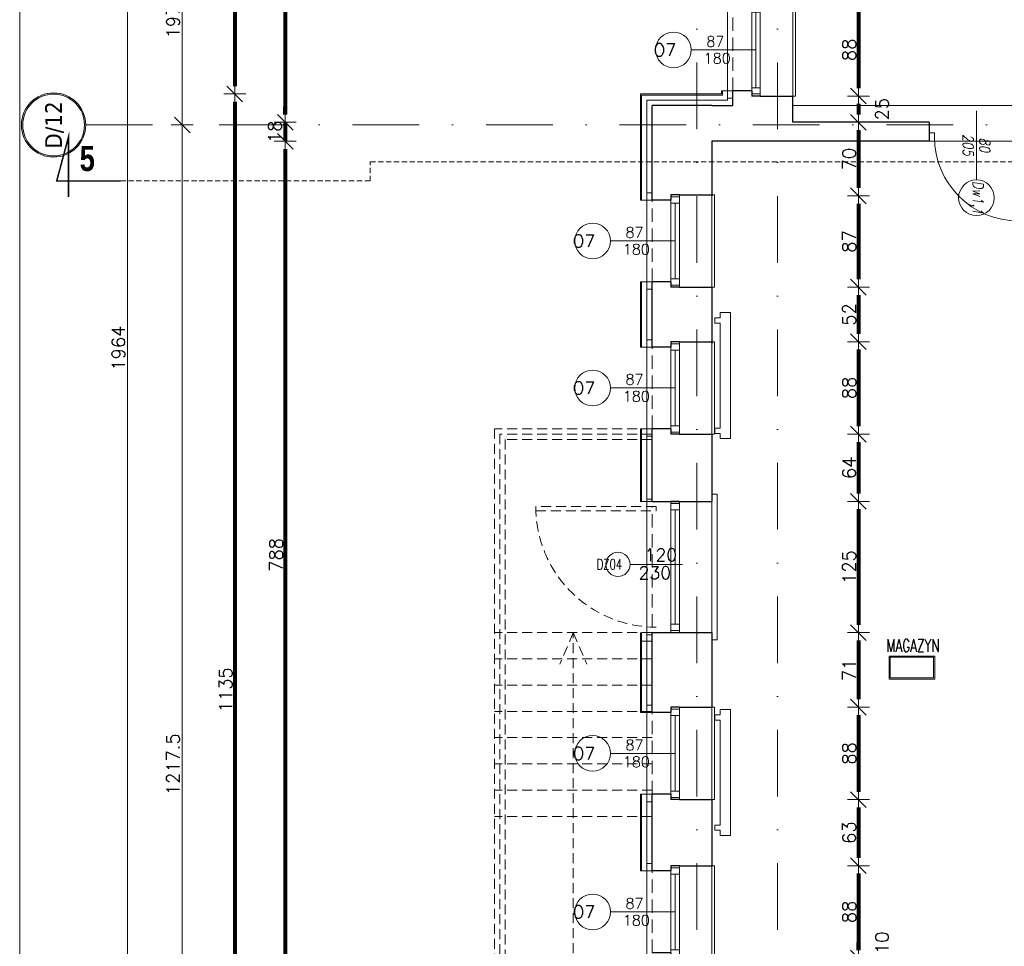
# Model space of a CAD drawing. Header units: metres. Extents: x 7408630 to 15602436, y 5561464 to 13303678.
# Tile 3 of 123: x 7410331 to 7411269, y 5562583 to 5563465. Entities that reach past the tile are written whole.
import ezdxf
from ezdxf.enums import TextEntityAlignment as Align

# ---------------------------------------------------------------- set-up
doc = ezdxf.new("R2010")
doc.units = ezdxf.units.M
doc.header["$MEASUREMENT"] = 0
for name, pattern in [('CARKOVANA', [7.5, 5, -2.5]), ('DASHDOT', [25.4, 12.7, -6.35, 0, -6.35]), ('HIDDEN', [9.525, 6.35, -3.175]), ('HIDDEN2', [4.7625, 3.175, -1.5875])]:
    doc.linetypes.add(name, pattern=pattern)
for name, color, linetype, lineweight in [('!! 0_ Istn-okna', 6, 'Continuous', 13), ('!! 0_ Istn-sciany', 3, 'Continuous', 30), ('!! 0_ Istn-widok', 1, 'Continuous', 15), ('!! 0_ Opis', 8, 'Continuous', 13), ('!! 0_Istn-cienka', 4, 'Continuous', 9), ('!! 0_Istn-drzwi', 1, 'Continuous', 13), ('!! 0_Opis_okna', 8, 'Continuous', 15), ('!! 0_Opis_pom', 9, 'Continuous', 13), ('!! 0_Osie', 1, 'DASHDOT', 13), ('!! 1_ tynk zewn  - nowy', 21, 'Continuous', 20), ('!! 1_OPIS POM NOWE', 140, 'Continuous', 5), ('!! 2_ remont Ocieplenie', 4, 'ZIGZAG', 5), ('!! 2_drzwi opis', 151, 'Continuous', 9), ('!! wymiary osi', 250, 'Continuous', 5), ('0-osie-liniA', 14, 'DASHDOT', 5), ('0-osie-tx', 66, 'Continuous', 9), ('Granica', 112, 'Continuous', 80)]:
    doc.layers.add(name, color=color, linetype=linetype, lineweight=lineweight)
for name, color, linetype, lineweight, plot in [('!! 0_Istn-grzejniki', 7, 'Continuous', 0, False), ('!! 0_ramki', 66, 'Continuous', 9, False), ('Powierzchnia', 140, 'Continuous', 5, False)]:
    doc.layers.add(name, color=color, linetype=linetype, lineweight=lineweight, plot=plot)
doc.layers.add('!! 1_Wyburzenia', color=252, linetype='CARKOVANA', lineweight=13, true_color=0x696969)
doc.layers.add('!! 2_WYBURZENIA DO REMONTU', color=7, linetype='Continuous', lineweight=0, true_color=0x4d4d4d, plot=False)
doc.styles.add('50', font='ROMANS.shx', dxfattribs={"width": 0.8, "oblique": 10, "height": 10})
doc.styles.add('ARCHETYP', font='romans.shx', dxfattribs={"height": 15})
doc.styles.add('ARIAL', font='tahoma.ttf')
doc.styles.add('STYLE7', font='ARIALNB.TTF')
doc.styles.add('TAHOMA', font='tahoma.ttf')
doc.styles.add('TXT', font='simplex.shx')
doc.linetypes.add('ZIGZAG', pattern='A,0.00254,-5.08,[131,ltypeshp.shx,S=5.08,R=0,X=-5.08,Y=0],-10.16,[131,ltypeshp.shx,S=5.08,R=180,X=5.08,Y=0],-5.08', length=20.32254)
doc.dimstyles.new('DIM50', dxfattribs={"dimscale": 5, "dimtxt": 2, "dimasz": 1, "dimexe": 0, "dimexo": 0, "dimgap": 0.5, "dimtad": 1, "dimdec": 4, "dimrnd": 0.5, "dimdsep": 46, "dimtxsty": 'TXT', "dimblk": 'TICK1', "dimblk1": 'TICK1', "dimblk2": 'TICK1', "dimsah": 1, "dimcen": 0, "dimse1": 1, "dimse2": 1, "dimclrd": 1, "dimclre": 7, "dimclrt": 9, "dimadec": 0, "dimazin": 0, "dimtfac": 1, "dimtdec": 4, "dimtmove": 2, "dimatfit": 3, "dimldrblk": 'TICK1', "dimfxl": 1, "dimtolj": 1, "dimarcsym": 0})

# ---------------------------------------------------------------- blocks, each defined once
blk = doc.blocks.new('okno 6')
at = {"layer": '!! 0_ Istn-okna'}
for points in [[(57837.68, -199038.59), (57837.68, -199126.59)], [(57845.68, -199038.59), (57845.68, -199126.59)], [(57841.68, -199046.59), (57841.68, -199118.59)]]:
    blk.add_lwpolyline(points, dxfattribs=at)
for points in [[(57837.68, -199040.59), (57837.68, -199046.59), (57845.68, -199046.59), (57845.68, -199040.59)], [(57837.68, -199118.59), (57837.68, -199124.59), (57845.68, -199124.59), (57845.68, -199118.59)]]:
    blk.add_lwpolyline(points, close=True, dxfattribs=at)
at = {"layer": '!! 0_ Istn-sciany'}
for points in [[(57837.68, -199043.59), (57819.68, -199043.59)], [(57837.68, -199038.59), (57837.68, -199043.59)], [(57845.68, -199038.59), (57837.68, -199038.59)], [(57845.68, -199038.59), (57876.68, -199038.59)], [(57837.68, -199121.59), (57819.68, -199121.59)], [(57837.68, -199121.59), (57837.68, -199126.59)], [(57845.68, -199126.59), (57837.68, -199126.59)], [(57845.68, -199126.59), (57876.68, -199126.59)]]:
    blk.add_lwpolyline(points, dxfattribs=at)
at = {"layer": '!! 0_ Istn-widok'}
for points in [[(57814.68, -199128.59), (57814.68, -199036.59)], [(57819.68, -199036.59), (57814.68, -199036.59)], [(57876.68, -199038.59), (57879.18, -199038.59)], [(57879.18, -199038.59), (57879.18, -199126.59)], [(57819.68, -199128.59), (57814.68, -199128.59)], [(57876.68, -199126.59), (57879.18, -199126.59)]]:
    blk.add_lwpolyline(points, dxfattribs=at)
at = {"layer": '!! 0_Istn-cienka', "linetype": 'HIDDEN', "ltscale": 2}
for points in [[(57819.68, -199121.59), (57819.68, -199043.59)], [(57876.68, -199038.59), (57876.68, -199126.59)]]:
    blk.add_lwpolyline(points, dxfattribs=at)
blk = doc.blocks.new('*U430')
h = blk.add_hatch(color=256)
edge = h.paths.add_edge_path()
edge.add_arc((0, 0), 30.6, 0, 360)
edge = h.paths.add_edge_path(flags=17)
edge.add_arc((0, 0), 29.4, 0, 360)
for radius in [30.6, 29.4]:
    blk.add_circle((0, 0), radius)
at = {"style": 'TAHOMA', "flags": 8}
blk.add_attdef('ANSICHTSNUMMER', text='', height=16, dxfattribs=at).set_placement((0, 0), align=Align.MIDDLE_CENTER)
blk = doc.blocks.new('TICK1')
at = {"color": 0}
for p, q in [((0, -1.4), (0, 1.4)), ((0, 0), (-1, 0))]:
    blk.add_line(p, q, dxfattribs=at)
at = {"color": 2}
blk.add_line((-1, -1), (1, 1), dxfattribs=at)
blk = doc.blocks.new('*D1023')
at = {"layer": '!! wymiary osi', "color": 1, "lineweight": -2, "transparency": 16777216}
blk.add_line((48716.25, -198324.09), (48716.25, -198142.09), dxfattribs=at)
at = {"layer": 'DEFPOINTS', "color": 0, "transparency": 16777216}
for p in [(48716.25, -198134.59), (48716.25, -198134.59), (48811.96, -198331.59)]:
    blk.add_point(p, dxfattribs=at)
at = {"layer": '!! wymiary osi', "color": 1, "lineweight": -2, "transparency": 16777216, "xscale": 7.5, "yscale": 7.5, "zscale": 7.5}
for p, rotation in [((48716.25, -198134.59), 90), ((48716.25, -198331.59), 270)]:
    blk.add_blockref('TICK1', p, dxfattribs=dict(at, rotation=rotation))
at = {"layer": '!! wymiary osi', "color": 9, "transparency": 16777216, "insert": (48707.5, -198233.09), "char_height": 12.5, "attachment_point": 5, "rotation": 90, "style": 'TXT'}
blk.add_mtext('\\A1;197', dxfattribs=at)
blk = doc.blocks.new('*D1037')
at = {"layer": '!! wymiary osi', "color": 1, "lineweight": -2, "transparency": 16777216}
blk.add_line((48664.2, -199518.59), (48664.2, -197569.59), dxfattribs=at)
at = {"layer": 'DEFPOINTS', "color": 0, "transparency": 16777216}
for p in [(48625.51, -197562.09), (48664.2, -197562.09), (48625.51, -199526.09)]:
    blk.add_point(p, dxfattribs=at)
at = {"layer": '!! wymiary osi', "color": 1, "lineweight": -2, "transparency": 16777216, "xscale": 7.5, "yscale": 7.5, "zscale": 7.5}
for p, rotation in [((48664.2, -197562.09), 90), ((48664.2, -199526.09), 270)]:
    blk.add_blockref('TICK1', p, dxfattribs=dict(at, rotation=rotation))
at = {"layer": '!! wymiary osi', "color": 9, "transparency": 16777216, "insert": (48655.45, -198544.09), "char_height": 12.5, "attachment_point": 5, "rotation": 90, "style": 'TXT'}
blk.add_mtext('\\A1;1964', dxfattribs=at)
blk = doc.blocks.new('*D1038')
at = {"layer": '!! wymiary osi', "color": 1, "lineweight": -2, "transparency": 16777216}
blk.add_line((48716.25, -199541.76), (48716.25, -198339.09), dxfattribs=at)
at = {"layer": 'DEFPOINTS', "color": 0, "transparency": 16777216}
for p in [(48716.25, -198331.59), (48811.96, -198331.59), (48811.96, -199549.26)]:
    blk.add_point(p, dxfattribs=at)
at = {"layer": '!! wymiary osi', "color": 1, "lineweight": -2, "transparency": 16777216, "xscale": 7.5, "yscale": 7.5, "zscale": 7.5}
for p, rotation in [((48716.25, -198331.59), 90), ((48716.25, -199549.26), 270)]:
    blk.add_blockref('TICK1', p, dxfattribs=dict(at, rotation=rotation))
at = {"layer": '!! wymiary osi', "color": 9, "transparency": 16777216, "insert": (48707.5, -198940.42), "char_height": 12.5, "attachment_point": 5, "rotation": 90, "style": 'TXT'}
blk.add_mtext('\\A1;1217.5', dxfattribs=at)
blk = doc.blocks.new('1_ok-opis')
blk.add_line((0, 111.61), (0, 50))
blk.add_circle((0, 128.61), 17)
at = {"style": '50', "oblique": 10, "width": 0.8}
for tag, rotation, p in [('NR', 90, (0, 128.61)), ('NR', 270, (0, 128.61)), ('SZEROKOŚĆ', 90, (-8, 78.29)), ('SZEROKOŚĆ', 270, (8, 78.29)), ('WYSOKOŚĆ', 270, (-8, 78.29)), ('WYSOKOŚĆ', 90, (8, 78.29))]:
    blk.add_attdef(tag, text='', height=10, rotation=rotation, dxfattribs=at).set_placement(p, align=Align.MIDDLE)
blk = doc.blocks.new('*D780')
at = {"layer": '!! wymiary osi', "color": 1, "lineweight": -2, "transparency": 16777216}
blk.add_line((71210, -197451.09), (71210, -198233.09), dxfattribs=at)
at = {"layer": 'DEFPOINTS', "color": 0, "transparency": 16777216}
for p in [(71673.42, -197443.59), (71210, -198240.59), (71673.42, -198240.59)]:
    blk.add_point(p, dxfattribs=at)
at = {"layer": '!! wymiary osi', "color": 1, "lineweight": -2, "transparency": 16777216, "xscale": 7.5, "yscale": 7.5, "zscale": 7.5}
for p, rotation in [((71210, -197443.59), 90), ((71210, -198240.59), 270)]:
    blk.add_blockref('TICK1', p, dxfattribs=dict(at, rotation=rotation))
at = {"layer": '!! wymiary osi', "color": 9, "transparency": 16777216, "insert": (71201.25, -197842.09), "char_height": 12.5, "attachment_point": 5, "rotation": 90, "style": 'TXT'}
blk.add_mtext('\\A1;797', dxfattribs=at)
blk = doc.blocks.new('*D781')
at = {"layer": '!! wymiary osi', "color": 1, "lineweight": -2, "transparency": 16777216}
blk.add_line((71210, -198248.09), (71210, -199368.09), dxfattribs=at)
at = {"layer": 'DEFPOINTS', "color": 0, "transparency": 16777216}
for p in [(71596.42, -198240.59), (71210, -199375.59), (71596.42, -199375.59)]:
    blk.add_point(p, dxfattribs=at)
at = {"layer": '!! wymiary osi', "color": 1, "lineweight": -2, "transparency": 16777216, "xscale": 7.5, "yscale": 7.5, "zscale": 7.5}
for p, rotation in [((71210, -198240.59), 90), ((71210, -199375.59), 270)]:
    blk.add_blockref('TICK1', p, dxfattribs=dict(at, rotation=rotation))
at = {"layer": '!! wymiary osi', "color": 9, "transparency": 16777216, "insert": (71201.25, -198808.09), "char_height": 12.5, "attachment_point": 5, "rotation": 90, "style": 'TXT'}
blk.add_mtext('\\A1;1135', dxfattribs=at)
blk = doc.blocks.new('*D782')
at = {"layer": '!! wymiary osi', "color": 1, "lineweight": -2, "transparency": 16777216}
blk.add_line((71258.1, -197521.96), (71258.1, -198260.09), dxfattribs=at)
at = {"layer": 'DEFPOINTS', "color": 0, "transparency": 16777216}
for p in [(71744.29, -197514.46), (71258.1, -198267.59), (71744.29, -198267.59)]:
    blk.add_point(p, dxfattribs=at)
at = {"layer": '!! wymiary osi', "color": 1, "lineweight": -2, "transparency": 16777216, "xscale": 7.5, "yscale": 7.5, "zscale": 7.5}
for p, rotation in [((71258.1, -197514.46), 90), ((71258.1, -198267.59), 270)]:
    blk.add_blockref('TICK1', p, dxfattribs=dict(at, rotation=rotation))
at = {"layer": '!! wymiary osi', "color": 9, "transparency": 16777216, "insert": (71249.35, -197891.02), "char_height": 12.5, "attachment_point": 5, "rotation": 90, "style": 'TXT'}
blk.add_mtext('\\A1;753', dxfattribs=at)
blk = doc.blocks.new('*D783')
at = {"layer": '!! wymiary osi', "color": 1, "lineweight": -2, "transparency": 16777216}
for p, q in [((71258.1, -198260.09), (71258.1, -198252.59)), ((71258.1, -198267.59), (71258.1, -198285.59)), ((71258.1, -198293.09), (71258.1, -198300.59))]:
    blk.add_line(p, q, dxfattribs=at)
at = {"layer": 'DEFPOINTS', "color": 0, "transparency": 16777216}
for p in [(71744.29, -198267.59), (71258.1, -198285.59), (71767.92, -198285.59)]:
    blk.add_point(p, dxfattribs=at)
at = {"layer": '!! wymiary osi', "color": 1, "lineweight": -2, "transparency": 16777216, "xscale": 7.5, "yscale": 7.5, "zscale": 7.5}
for p, rotation in [((71258.1, -198267.59), 270), ((71258.1, -198285.59), 90)]:
    blk.add_blockref('TICK1', p, dxfattribs=dict(at, rotation=rotation))
at = {"layer": '!! wymiary osi', "color": 9, "transparency": 16777216, "insert": (71248.1, -198276.59), "char_height": 12.5, "attachment_point": 5, "rotation": 90, "style": 'TXT'}
blk.add_mtext('\\A1;18', dxfattribs=at)
blk = doc.blocks.new('*D784')
at = {"layer": '!! wymiary osi', "color": 1, "lineweight": -2, "transparency": 16777216}
blk.add_line((71258.1, -198293.09), (71258.1, -199066.09), dxfattribs=at)
at = {"layer": 'DEFPOINTS', "color": 0, "transparency": 16777216}
for p in [(71767.92, -198285.59), (71258.1, -199073.59), (71727.42, -199073.59)]:
    blk.add_point(p, dxfattribs=at)
at = {"layer": '!! wymiary osi', "color": 1, "lineweight": -2, "transparency": 16777216, "xscale": 7.5, "yscale": 7.5, "zscale": 7.5}
for p, rotation in [((71258.1, -198285.59), 90), ((71258.1, -199073.59), 270)]:
    blk.add_blockref('TICK1', p, dxfattribs=dict(at, rotation=rotation))
at = {"layer": '!! wymiary osi', "color": 9, "transparency": 16777216, "insert": (71249.35, -198679.59), "char_height": 12.5, "attachment_point": 5, "rotation": 90, "style": 'TXT'}
blk.add_mtext('\\A1;788', dxfattribs=at)
blk = doc.blocks.new('*D792')
at = {"layer": '!! wymiary osi', "color": 1, "lineweight": -2, "transparency": 16777216}
blk.add_line((71803.97, -198162.09), (71803.97, -198235.09), dxfattribs=at)
at = {"layer": 'DEFPOINTS', "color": 0, "transparency": 16777216}
for p in [(71741.42, -198154.59), (71741.42, -198242.59), (71803.97, -198242.59)]:
    blk.add_point(p, dxfattribs=at)
at = {"layer": '!! wymiary osi', "color": 1, "lineweight": -2, "transparency": 16777216, "xscale": 7.5, "yscale": 7.5, "zscale": 7.5}
for p, rotation in [((71803.97, -198154.59), 90), ((71803.97, -198242.59), 270)]:
    blk.add_blockref('TICK1', p, dxfattribs=dict(at, rotation=rotation))
at = {"layer": '!! wymiary osi', "color": 9, "transparency": 16777216, "insert": (71795.22, -198198.59), "char_height": 12.5, "attachment_point": 5, "rotation": 90, "style": 'TXT'}
blk.add_mtext('\\A1;88', dxfattribs=at)
blk = doc.blocks.new('*D793')
at = {"layer": '!! wymiary osi', "color": 1, "lineweight": -2, "transparency": 16777216}
blk.add_line((71803.97, -198250.09), (71803.97, -198260.09), dxfattribs=at)
at = {"layer": 'DEFPOINTS', "color": 0, "transparency": 16777216}
for p in [(71741.42, -198242.59), (71741.42, -198267.59), (71803.97, -198267.59)]:
    blk.add_point(p, dxfattribs=at)
at = {"layer": '!! wymiary osi', "color": 1, "lineweight": -2, "transparency": 16777216, "xscale": 7.5, "yscale": 7.5, "zscale": 7.5}
for p, rotation in [((71803.97, -198242.59), 90), ((71803.97, -198267.59), 270)]:
    blk.add_blockref('TICK1', p, dxfattribs=dict(at, rotation=rotation))
at = {"layer": '!! wymiary osi', "color": 9, "transparency": 16777216, "insert": (71826.47, -198255.09), "char_height": 12.5, "attachment_point": 5, "rotation": 90, "style": 'TXT'}
blk.add_mtext('\\A1;25', dxfattribs=at)
blk = doc.blocks.new('*D794')
at = {"layer": '!! wymiary osi', "color": 1, "lineweight": -2, "transparency": 16777216}
blk.add_line((71803.97, -198275.09), (71803.97, -198330.09), dxfattribs=at)
at = {"layer": 'DEFPOINTS', "color": 0, "transparency": 16777216}
for p in [(71741.42, -198267.59), (71664.42, -198337.59), (71803.97, -198337.59)]:
    blk.add_point(p, dxfattribs=at)
at = {"layer": '!! wymiary osi', "color": 1, "lineweight": -2, "transparency": 16777216, "xscale": 7.5, "yscale": 7.5, "zscale": 7.5}
for p, rotation in [((71803.97, -198267.59), 90), ((71803.97, -198337.59), 270)]:
    blk.add_blockref('TICK1', p, dxfattribs=dict(at, rotation=rotation))
at = {"layer": '!! wymiary osi', "color": 9, "transparency": 16777216, "insert": (71795.22, -198302.59), "char_height": 12.5, "attachment_point": 5, "rotation": 90, "style": 'TXT'}
blk.add_mtext('\\A1;70', dxfattribs=at)
blk = doc.blocks.new('*D795')
at = {"layer": '!! wymiary osi', "color": 1, "lineweight": -2, "transparency": 16777216}
blk.add_line((71803.97, -198345.09), (71803.97, -198417.09), dxfattribs=at)
at = {"layer": 'DEFPOINTS', "color": 0, "transparency": 16777216}
for p in [(71664.42, -198337.59), (71664.42, -198424.59), (71803.97, -198424.59)]:
    blk.add_point(p, dxfattribs=at)
at = {"layer": '!! wymiary osi', "color": 1, "lineweight": -2, "transparency": 16777216, "xscale": 7.5, "yscale": 7.5, "zscale": 7.5}
for p, rotation in [((71803.97, -198337.59), 90), ((71803.97, -198424.59), 270)]:
    blk.add_blockref('TICK1', p, dxfattribs=dict(at, rotation=rotation))
at = {"layer": '!! wymiary osi', "color": 9, "transparency": 16777216, "insert": (71795.22, -198381.09), "char_height": 12.5, "attachment_point": 5, "rotation": 90, "style": 'TXT'}
blk.add_mtext('\\A1;87', dxfattribs=at)
blk = doc.blocks.new('*D796')
at = {"layer": '!! wymiary osi', "color": 1, "lineweight": -2, "transparency": 16777216}
blk.add_line((71803.97, -198432.09), (71803.97, -198469.09), dxfattribs=at)
at = {"layer": 'DEFPOINTS', "color": 0, "transparency": 16777216}
for p in [(71664.42, -198424.59), (71664.42, -198476.59), (71803.97, -198476.59)]:
    blk.add_point(p, dxfattribs=at)
at = {"layer": '!! wymiary osi', "color": 1, "lineweight": -2, "transparency": 16777216, "xscale": 7.5, "yscale": 7.5, "zscale": 7.5}
for p, rotation in [((71803.97, -198424.59), 90), ((71803.97, -198476.59), 270)]:
    blk.add_blockref('TICK1', p, dxfattribs=dict(at, rotation=rotation))
at = {"layer": '!! wymiary osi', "color": 9, "transparency": 16777216, "insert": (71795.22, -198450.59), "char_height": 12.5, "attachment_point": 5, "rotation": 90, "style": 'TXT'}
blk.add_mtext('\\A1;52', dxfattribs=at)
blk = doc.blocks.new('*D797')
at = {"layer": '!! wymiary osi', "color": 1, "lineweight": -2, "transparency": 16777216}
blk.add_line((71803.97, -198484.09), (71803.97, -198557.09), dxfattribs=at)
at = {"layer": 'DEFPOINTS', "color": 0, "transparency": 16777216}
for p in [(71664.42, -198476.59), (71664.42, -198564.59), (71803.97, -198564.59)]:
    blk.add_point(p, dxfattribs=at)
at = {"layer": '!! wymiary osi', "color": 1, "lineweight": -2, "transparency": 16777216, "xscale": 7.5, "yscale": 7.5, "zscale": 7.5}
for p, rotation in [((71803.97, -198476.59), 90), ((71803.97, -198564.59), 270)]:
    blk.add_blockref('TICK1', p, dxfattribs=dict(at, rotation=rotation))
at = {"layer": '!! wymiary osi', "color": 9, "transparency": 16777216, "insert": (71795.22, -198520.59), "char_height": 12.5, "attachment_point": 5, "rotation": 90, "style": 'TXT'}
blk.add_mtext('\\A1;88', dxfattribs=at)
blk = doc.blocks.new('*D798')
at = {"layer": '!! wymiary osi', "color": 1, "lineweight": -2, "transparency": 16777216}
blk.add_line((71803.97, -198572.09), (71803.97, -198621.09), dxfattribs=at)
at = {"layer": 'DEFPOINTS', "color": 0, "transparency": 16777216}
for p in [(71664.42, -198564.59), (71664.42, -198628.59), (71803.97, -198628.59)]:
    blk.add_point(p, dxfattribs=at)
at = {"layer": '!! wymiary osi', "color": 1, "lineweight": -2, "transparency": 16777216, "xscale": 7.5, "yscale": 7.5, "zscale": 7.5}
for p, rotation in [((71803.97, -198564.59), 90), ((71803.97, -198628.59), 270)]:
    blk.add_blockref('TICK1', p, dxfattribs=dict(at, rotation=rotation))
at = {"layer": '!! wymiary osi', "color": 9, "transparency": 16777216, "insert": (71795.22, -198596.59), "char_height": 12.5, "attachment_point": 5, "rotation": 90, "style": 'TXT'}
blk.add_mtext('\\A1;64', dxfattribs=at)
blk = doc.blocks.new('*D799')
at = {"layer": '!! wymiary osi', "color": 1, "lineweight": -2, "transparency": 16777216}
blk.add_line((71803.97, -198636.09), (71803.97, -198746.09), dxfattribs=at)
at = {"layer": 'DEFPOINTS', "color": 0, "transparency": 16777216}
for p in [(71664.42, -198628.59), (71664.42, -198753.59), (71803.97, -198753.59)]:
    blk.add_point(p, dxfattribs=at)
at = {"layer": '!! wymiary osi', "color": 1, "lineweight": -2, "transparency": 16777216, "xscale": 7.5, "yscale": 7.5, "zscale": 7.5}
for p, rotation in [((71803.97, -198628.59), 90), ((71803.97, -198753.59), 270)]:
    blk.add_blockref('TICK1', p, dxfattribs=dict(at, rotation=rotation))
at = {"layer": '!! wymiary osi', "color": 9, "transparency": 16777216, "insert": (71795.22, -198691.09), "char_height": 12.5, "attachment_point": 5, "rotation": 90, "style": 'TXT'}
blk.add_mtext('\\A1;125', dxfattribs=at)
blk = doc.blocks.new('*D800')
at = {"layer": '!! wymiary osi', "color": 1, "lineweight": -2, "transparency": 16777216}
blk.add_line((71803.97, -198761.09), (71803.97, -198817.09), dxfattribs=at)
at = {"layer": 'DEFPOINTS', "color": 0, "transparency": 16777216}
for p in [(71664.42, -198753.59), (71664.42, -198824.59), (71803.97, -198824.59)]:
    blk.add_point(p, dxfattribs=at)
at = {"layer": '!! wymiary osi', "color": 1, "lineweight": -2, "transparency": 16777216, "xscale": 7.5, "yscale": 7.5, "zscale": 7.5}
for p, rotation in [((71803.97, -198753.59), 90), ((71803.97, -198824.59), 270)]:
    blk.add_blockref('TICK1', p, dxfattribs=dict(at, rotation=rotation))
at = {"layer": '!! wymiary osi', "color": 9, "transparency": 16777216, "insert": (71795.22, -198789.09), "char_height": 12.5, "attachment_point": 5, "rotation": 90, "style": 'TXT'}
blk.add_mtext('\\A1;71', dxfattribs=at)
blk = doc.blocks.new('*D801')
at = {"layer": '!! wymiary osi', "color": 1, "lineweight": -2, "transparency": 16777216}
blk.add_line((71803.97, -198832.09), (71803.97, -198905.09), dxfattribs=at)
at = {"layer": 'DEFPOINTS', "color": 0, "transparency": 16777216}
for p in [(71664.42, -198824.59), (71664.42, -198912.59), (71803.97, -198912.59)]:
    blk.add_point(p, dxfattribs=at)
at = {"layer": '!! wymiary osi', "color": 1, "lineweight": -2, "transparency": 16777216, "xscale": 7.5, "yscale": 7.5, "zscale": 7.5}
for p, rotation in [((71803.97, -198824.59), 90), ((71803.97, -198912.59), 270)]:
    blk.add_blockref('TICK1', p, dxfattribs=dict(at, rotation=rotation))
at = {"layer": '!! wymiary osi', "color": 9, "transparency": 16777216, "insert": (71795.22, -198868.59), "char_height": 12.5, "attachment_point": 5, "rotation": 90, "style": 'TXT'}
blk.add_mtext('\\A1;88', dxfattribs=at)
blk = doc.blocks.new('*D802')
at = {"layer": '!! wymiary osi', "color": 1, "lineweight": -2, "transparency": 16777216}
blk.add_line((71803.97, -198920.09), (71803.97, -198968.09), dxfattribs=at)
at = {"layer": 'DEFPOINTS', "color": 0, "transparency": 16777216}
for p in [(71664.42, -198912.59), (71664.42, -198975.59), (71803.97, -198975.59)]:
    blk.add_point(p, dxfattribs=at)
at = {"layer": '!! wymiary osi', "color": 1, "lineweight": -2, "transparency": 16777216, "xscale": 7.5, "yscale": 7.5, "zscale": 7.5}
for p, rotation in [((71803.97, -198912.59), 90), ((71803.97, -198975.59), 270)]:
    blk.add_blockref('TICK1', p, dxfattribs=dict(at, rotation=rotation))
at = {"layer": '!! wymiary osi', "color": 9, "transparency": 16777216, "insert": (71795.22, -198944.09), "char_height": 12.5, "attachment_point": 5, "rotation": 90, "style": 'TXT'}
blk.add_mtext('\\A1;63', dxfattribs=at)
blk = doc.blocks.new('*D803')
at = {"layer": '!! wymiary osi', "color": 1, "lineweight": -2, "transparency": 16777216}
blk.add_line((71803.97, -198983.09), (71803.97, -199056.09), dxfattribs=at)
at = {"layer": 'DEFPOINTS', "color": 0, "transparency": 16777216}
for p in [(71664.42, -198975.59), (71664.42, -199063.59), (71803.97, -199063.59)]:
    blk.add_point(p, dxfattribs=at)
at = {"layer": '!! wymiary osi', "color": 1, "lineweight": -2, "transparency": 16777216, "xscale": 7.5, "yscale": 7.5, "zscale": 7.5}
for p, rotation in [((71803.97, -198975.59), 90), ((71803.97, -199063.59), 270)]:
    blk.add_blockref('TICK1', p, dxfattribs=dict(at, rotation=rotation))
at = {"layer": '!! wymiary osi', "color": 9, "transparency": 16777216, "insert": (71795.22, -199019.59), "char_height": 12.5, "attachment_point": 5, "rotation": 90, "style": 'TXT'}
blk.add_mtext('\\A1;88', dxfattribs=at)
blk = doc.blocks.new('*D804')
at = {"layer": '!! wymiary osi', "color": 1, "lineweight": -2, "transparency": 16777216}
for p, q in [((71803.97, -199056.09), (71803.97, -199048.59)), ((71803.97, -199063.59), (71803.97, -199073.59)), ((71803.97, -199081.09), (71803.97, -199088.59))]:
    blk.add_line(p, q, dxfattribs=at)
at = {"layer": 'DEFPOINTS', "color": 0, "transparency": 16777216}
for p in [(71664.42, -199063.59), (71664.42, -199073.59), (71803.97, -199073.59)]:
    blk.add_point(p, dxfattribs=at)
at = {"layer": '!! wymiary osi', "color": 1, "lineweight": -2, "transparency": 16777216, "xscale": 7.5, "yscale": 7.5, "zscale": 7.5}
for p, rotation in [((71803.97, -199063.59), 270), ((71803.97, -199073.59), 90)]:
    blk.add_blockref('TICK1', p, dxfattribs=dict(at, rotation=rotation))
at = {"layer": '!! wymiary osi', "color": 9, "transparency": 16777216, "insert": (71826.47, -199049.04), "char_height": 12.5, "attachment_point": 5, "rotation": 90, "style": 'TXT'}
blk.add_mtext('\\A1;10', dxfattribs=at)
blk = doc.blocks.new('BLOK OSI')
at = {"layer": '0-osie-liniA', "ltscale": 5}
for points in [[(49206.21142, -199860.81919), (49206.21142, -197259.3316)], [(49283.21142, -199860.81919), (49283.21142, -197258.8316)], [(48624.30568, -198331.5883), (52453.67948, -198331.5883)]]:
    blk.add_lwpolyline(points, dxfattribs=at)
at = {"layer": '0-osie-tx'}
ref = blk.add_blockref('*U430', (48593.70568, -198331.5883), dxfattribs=dict(at, rotation=270))
ref.add_attrib('ANSICHTSNUMMER', 'D/12', dxfattribs={"layer": '0', "height": 16, "rotation": 90, "style": 'TAHOMA', "flags": 8}).set_placement((48593.70568, -198331.5883), align=Align.MIDDLE_CENTER)
at = {"layer": '!! wymiary osi'}
dim = blk.add_aligned_dim(p1=(48625.50568, -199526.0883), p2=(48625.50568, -197562.0883), distance=-38.69833, dimstyle='DIM50', dxfattribs=at)
dim.commit()
dim.dimension.update_dxf_attribs({"geometry": '*D1037', "text_midpoint": (48655.45401, -198544.0883)})
for base, p1, p2, picture, middle in [((48716.25261, -198134.5883), (48811.95701, -198331.5883), (48716.25261, -198134.5883), '*D1023', (48707.50261, -198233.0883)), ((48716.25261, -198331.5883), (48811.95701, -199549.26127), (48811.95701, -198331.5883), '*D1038', (48707.50261, -198940.42479))]:
    dim = blk.add_linear_dim(base=base, p1=p1, p2=p2, angle=90, dimstyle='DIM50', dxfattribs=at)
    dim.commit()
    dim.dimension.update_dxf_attribs({"geometry": picture, "text_midpoint": middle})
blk = doc.blocks.new('A$C9c944097')
at = {"layer": '!! 0_ Istn-okna'}
for points in [[(248.5, -4250.47213), (248.5, -4375.47213)], [(256.5, -4250.47213), (256.5, -4375.47213)], [(252.5, -4258.47213), (252.5, -4367.47213)]]:
    blk.add_lwpolyline(points, dxfattribs=at)
for points in [[(248.5, -4252.47213), (248.5, -4258.47213), (256.5, -4258.47213), (256.5, -4252.47213)], [(248.5, -4367.47213), (248.5, -4373.47213), (256.5, -4373.47213), (256.5, -4367.47213)]]:
    blk.add_lwpolyline(points, close=True, dxfattribs=at)
at = {"layer": '!! 0_ Istn-sciany'}
for p, q in [((307.5, -3873.47213), (307.5, -3859.47213)), ((494.5, -3889.47213), (494.5, -3907.47213)), ((494.5, -3907.47213), (287.5, -3907.47213))]:
    blk.add_line(p, q, dxfattribs=at)
for points in [[(364.5, -3889.47213), (364.5, -3864.47213)], [(287.5, -3873.47213), (230.5, -3873.47213)], [(230.5, -3963.47213), (230.5, -3873.47213)], [(287.5, -3873.47213), (307.5, -3873.47213)], [(494.5, -3889.47213), (364.5, -3889.47213)], [(287.5, -3907.47213), (287.5, -3959.47213)], [(230.5, -4103.47213), (230.5, -4041.47213)], [(287.5, -4046.47213), (287.5, -4100.47213)], [(230.5, -4250.47213), (230.5, -4181.47213)], [(287.5, -4186.47213), (287.5, -4250.47213)], [(230.5, -4250.47213), (287.5, -4250.47213)], [(256.5, -4250.47213), (248.5, -4250.47213)], [(256.5, -4250.47213), (287.5, -4250.47213)], [(230.5, -4451.47213), (230.5, -4375.47213)], [(230.5, -4375.47213), (287.5, -4375.47213)], [(256.5, -4375.47213), (287.5, -4375.47213)], [(287.5, -4375.47213), (287.5, -4446.47213)], [(230.5, -4602.47213), (230.5, -4529.47213)], [(287.5, -4534.47213), (287.5, -4597.47213)]]:
    blk.add_lwpolyline(points, dxfattribs=at)
at = {"layer": '!! 0_ Istn-widok', "linetype": 'HIDDEN', "ltscale": 3}
blk.add_line((863.31421, -3873.47213), (364.5, -3873.47213), dxfattribs=at)
at = {"layer": '!! 0_ Istn-widok'}
for points in [[(287.5, -4243.47213), (292.5, -4243.47213)], [(292.5, -4243.47213), (292.5, -4382.47213)], [(225.5, -4377.47213), (225.5, -4248.47213)], [(230.5, -4248.47213), (225.5, -4248.47213)], [(230.5, -4377.47213), (225.5, -4377.47213)], [(287.5, -4382.47213), (292.5, -4382.47213)]]:
    blk.add_lwpolyline(points, dxfattribs=at)
at = {"layer": '!! 0_ Opis', "color": 2, "const_width": 1.44}
blk.add_lwpolyline([(-275.69261, -3945.28844), (-336.51821, -3945.28844), (-325.24702, -3903.2238), (-325.24702, -3960.49484)], dxfattribs=at)
blk.add_lwpolyline([(-275.69261, -3945.28844), (-336.51821, -3945.28844), (-325.24702, -3903.2238), (-325.24702, -3960.49484)], dxfattribs=at)
at = {"layer": '!! 0_Istn-cienka', "linetype": 'HIDDEN', "ltscale": 2}
for points in [[(230.5, -4370.47213), (230.5, -4255.47213)], [(287.5, -4250.47213), (287.5, -4375.47213)]]:
    blk.add_lwpolyline(points, dxfattribs=at)
at = {"layer": '!! 0_Istn-drzwi'}
for points in [[(539.5, -3878.47213), (539.5, -3928.47213)], [(259.5, -4310.47213), (209.5, -4310.47213)]]:
    blk.add_lwpolyline(points, dxfattribs=at)
blk.add_lwpolyline([(499.5, -3899.47213), (494.5, -3899.47213), (494.5, -3907.47213), (499.5, -3907.47213)], close=True, dxfattribs=at)
blk.add_arc((579.5, -3903.47213), 80, 180.00000004, 270.00000004, dxfattribs=at)
at = {"layer": '!! 0_Istn-grzejniki'}
for points in [[(290.34112, -4075.72213), (295.34112, -4075.72213), (295.34112, -4070.72213), (305.34112, -4070.72213), (305.34112, -4190.72213), (295.34112, -4190.72213), (295.34112, -4185.72213), (290.34112, -4185.72213), (290.34112, -4180.72213), (295.34112, -4180.72213), (295.34112, -4080.72213), (290.34112, -4080.72213)], [(290.34112, -4453.72213), (295.34112, -4453.72213), (295.34112, -4448.72213), (305.34112, -4448.72213), (305.34112, -4568.72213), (295.34112, -4568.72213), (295.34112, -4563.72213), (290.34112, -4563.72213), (290.34112, -4558.72213), (295.34112, -4558.72213), (295.34112, -4458.72213), (290.34112, -4458.72213)]]:
    blk.add_lwpolyline(points, close=True, dxfattribs=at)
at = {"layer": '!! 0_Opis_okna'}
blk.add_circle((198, -4310.47213), 11.5, dxfattribs=at)
at = {"layer": '!! 0_Opis_pom', "ltscale": 0.7}
for points in [[(456.19048, -4419.64849), (499.71048, -4419.64849), (499.71048, -4397.88849), (456.19048, -4397.88849)], [(457.27848, -4418.56049), (498.62248, -4418.56049), (498.62248, -4398.97649), (457.27848, -4398.97649)]]:
    blk.add_lwpolyline(points, close=True, dxfattribs=at)
at = {"layer": '!! 0_ramki'}
blk.add_lwpolyline([(-371.78226, -2736.72437), (3828.21774, -2736.72437), (3828.21774, -5706.72437), (-371.78226, -5706.72437)], close=True, dxfattribs=at)
at = {"layer": '!! 1_ tynk zewn  - nowy'}
for points in [[(219.5, -3963.47213), (219.5, -3862.47213), (296.5, -3862.47213), (296.5, -3859.47213)], [(220.5, -3963.47213), (220.5, -3863.47213), (297.5, -3863.47213), (297.5, -3859.47213)], [(307.5, -3859.47213), (296.5, -3859.47213)], [(230.5, -3963.47213), (219.5, -3963.47213)], [(219.5, -4103.47213), (219.5, -4041.47213)], [(230.5, -4041.47213), (219.5, -4041.47213)], [(220.5, -4103.47213), (220.5, -4041.47213)], [(230.5, -4103.47213), (219.5, -4103.47213)], [(219.5, -4250.47213), (219.5, -4181.47213)], [(230.5, -4181.47213), (219.5, -4181.47213)], [(220.5, -4250.47213), (220.5, -4181.47213)], [(230.5, -4250.47213), (219.5, -4250.47213)], [(219.5, -4451.47213), (219.5, -4375.47213)], [(220.5, -4451.47213), (220.5, -4375.47213)], [(230.5, -4383.47213), (219.5, -4383.47213)], [(230.5, -4451.47213), (219.5, -4451.47213)], [(219.5, -4602.47213), (219.5, -4529.47213)], [(230.5, -4529.47213), (219.5, -4529.47213)], [(220.5, -4602.47213), (220.5, -4529.47213)], [(230.5, -4602.47213), (219.5, -4602.47213)]]:
    blk.add_lwpolyline(points, dxfattribs=at)
at = {"layer": '!! 1_Wyburzenia'}
blk.add_lwpolyline([(-275.69261, -3945.28844), (-37.8214, -3945.28844), (-37.8214, -3926.98704), (5998.72137, -3926.98704)], dxfattribs=at)
at = {"layer": '!! 2_ remont Ocieplenie', "linetype": 'ZIGZAG', "ltscale": 0.75}
for points in [[(225.5, -3963.47213), (225.5, -3868.47213), (302.5, -3868.47213), (302.5, -3859.47213)], [(225.5, -4103.47213), (225.5, -4041.47213)], [(225.5, -4250.47213), (225.5, -4181.47213)], [(225.5, -4451.47213), (225.5, -4375.47213)], [(225.5, -4602.47213), (225.5, -4529.47213)]]:
    blk.add_lwpolyline(points, dxfattribs=at)
at = {"layer": '!! 2_WYBURZENIA DO REMONTU', "linetype": 'HIDDEN2', "ltscale": 3}
for points in [[(230.5, -4181.47213), (80.5, -4181.47213), (80.5, -5146.47213), (355.5, -5146.47213)], [(230.5, -4186.47213), (85.5, -4186.47213), (85.5, -5141.47213), (355.5, -5141.47213)], [(230.5, -4191.47213), (90.5, -4191.47213), (90.5, -5136.47213), (355.5, -5136.47213)], [(230.5, -4375.47213), (80.5, -4375.47213)], [(155.5, -4375.47213), (142.61609, -4405.47213)], [(355.5, -5066.47213), (155.5, -5066.47213), (155.5, -4375.47213)], [(155.5, -4375.47213), (168.38391, -4405.47213)], [(230.5, -4400.47213), (80.5, -4400.47213)], [(230.5, -4425.47213), (80.5, -4425.47213)], [(230.5, -4450.47213), (80.5, -4450.47213)], [(230.5, -4475.47213), (80.5, -4475.47213)], [(230.5, -4500.47213), (80.5, -4500.47213)], [(230.5, -4525.47213), (80.5, -4525.47213)], [(230.5, -4550.47213), (80.5, -4550.47213)]]:
    blk.add_lwpolyline(points, dxfattribs=at)
blk.add_lwpolyline([(119.83826, -4259.47131), (234.5, -4259.47213), (234.5, -4255.47213), (119.83826, -4255.47131)], close=True, dxfattribs=at)
blk.add_arc((234.5, -4255.47213), 114.80498, 179.99999996, 269.99999996, dxfattribs=at)
at = {"layer": 'Powierzchnia'}
for points in [[(1588.5, -3873.47213), (364.5, -3873.47213), (364.5, -3133.47213), (1588.5, -3133.47213)], [(287.5, -4695.47213), (613.5, -4695.47213), (613.5, -3907.47213), (287.5, -3907.47213)]]:
    blk.add_lwpolyline(points, close=True, dxfattribs=at)
at = {"layer": '!! 0_Opis_okna'}
ref = blk.add_blockref('1_ok-opis', (379.5, -3820.47213), dxfattribs=dict(at, rotation=89.99999999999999))
ref.add_attrib('SZEROKOŚĆ', '87', dxfattribs={"layer": '0', "height": 10, "style": 'ARCHETYP'}).set_placement((290.77959, -3812.47213), align=Align.MIDDLE)
ref.add_attrib('WYSOKOŚĆ', '180', dxfattribs={"layer": '0', "height": 10, "style": 'ARCHETYP'}).set_placement((292.55305, -3828.47213), align=Align.MIDDLE)
ref.add_attrib('NR', 'O7', dxfattribs={"layer": '0', "height": 12, "style": 'ARCHETYP'}).set_placement((242.59855, -3820.47213), align=Align.MIDDLE)
ref = blk.add_blockref('1_ok-opis', (302.5, -4002.47213), dxfattribs=dict(at, rotation=89.99999999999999))
ref.add_attrib('SZEROKOŚĆ', '87', dxfattribs={"layer": '0', "height": 10, "style": 'ARCHETYP'}).set_placement((213.77959, -3994.47213), align=Align.MIDDLE)
ref.add_attrib('WYSOKOŚĆ', '180', dxfattribs={"layer": '0', "height": 10, "style": 'ARCHETYP'}).set_placement((215.55305, -4010.47213), align=Align.MIDDLE)
ref.add_attrib('NR', 'O7', dxfattribs={"layer": '0', "height": 12, "style": 'ARCHETYP'}).set_placement((165.59855, -4002.47213), align=Align.MIDDLE)
ref = blk.add_blockref('1_ok-opis', (302.5, -4142.47213), dxfattribs=dict(at, rotation=89.99999999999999))
ref.add_attrib('SZEROKOŚĆ', '87', dxfattribs={"layer": '0', "height": 10, "style": 'ARCHETYP'}).set_placement((213.77959, -4134.47213), align=Align.MIDDLE)
ref.add_attrib('WYSOKOŚĆ', '180', dxfattribs={"layer": '0', "height": 10, "style": 'ARCHETYP'}).set_placement((215.55305, -4150.47213), align=Align.MIDDLE)
ref.add_attrib('NR', 'O7', dxfattribs={"layer": '0', "height": 12, "style": 'ARCHETYP'}).set_placement((165.59855, -4142.47213), align=Align.MIDDLE)
ref = blk.add_blockref('1_ok-opis', (302.5, -4490.47213), dxfattribs=dict(at, rotation=89.99999999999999))
ref.add_attrib('SZEROKOŚĆ', '87', dxfattribs={"layer": '0', "height": 10, "style": 'ARCHETYP'}).set_placement((213.77959, -4482.47213), align=Align.MIDDLE)
ref.add_attrib('WYSOKOŚĆ', '180', dxfattribs={"layer": '0', "height": 10, "style": 'ARCHETYP'}).set_placement((215.55305, -4498.47213), align=Align.MIDDLE)
ref.add_attrib('NR', 'O7', dxfattribs={"layer": '0', "height": 12, "style": 'ARCHETYP'}).set_placement((165.59855, -4490.47213), align=Align.MIDDLE)
ref = blk.add_blockref('1_ok-opis', (302.5, -4641.47213), dxfattribs=dict(at, rotation=89.99999999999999))
ref.add_attrib('SZEROKOŚĆ', '87', dxfattribs={"layer": '0', "height": 10, "style": 'ARCHETYP'}).set_placement((213.77959, -4633.47213), align=Align.MIDDLE)
ref.add_attrib('WYSOKOŚĆ', '180', dxfattribs={"layer": '0', "height": 10, "style": 'ARCHETYP'}).set_placement((215.55305, -4649.47213), align=Align.MIDDLE)
ref.add_attrib('NR', 'O7', dxfattribs={"layer": '0', "height": 12, "style": 'ARCHETYP'}).set_placement((165.59855, -4641.47213), align=Align.MIDDLE)
at = {"layer": '!! 0_Osie'}
blk.add_blockref('BLOK OSI', (-48933.21142, 194439.57635), dxfattribs=at)
at = {"layer": '!! 2_drzwi opis'}
ref = blk.add_blockref('1_ok-opis', (539.5, -3832.69371), dxfattribs=dict(at, rotation=180.0000036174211))
ref.add_attrib('WYSOKOŚĆ', '205', dxfattribs={"layer": '0', "height": 10, "rotation": 90.00000362, "style": '50', "oblique": 10, "text_generation_flag": 6, "width": 0.8}).set_placement((531.5, -3910.98456), align=Align.MIDDLE)
ref.add_attrib('SZEROKOŚĆ', '80', dxfattribs={"layer": '0', "height": 10, "rotation": 90.00000362, "style": '50', "oblique": 10, "text_generation_flag": 6, "width": 0.8}).set_placement((547.5, -3910.98456), align=Align.MIDDLE)
ref.add_attrib('NR', 'Dw1,1', dxfattribs={"layer": '0', "height": 10, "rotation": 90.00000362, "style": '50', "oblique": 10, "text_generation_flag": 6, "width": 0.8}).set_placement((539.5, -3961.30495), align=Align.MIDDLE)
at = {"layer": '0-osie-tx'}
for p in [(-57512.18164, 195262.11618), (-57589.18164, 195080.11618), (-57589.18164, 194940.11618), (-57589.18164, 194592.11618), (-57589.18164, 194441.11618)]:
    blk.add_blockref('okno 6', p, dxfattribs=at)
at = {"layer": '!! 0_ Opis', "color": 9, "style": 'STYLE7', "text_generation_flag": 6, "width": 0.95}
blk.add_text('5', height=24, rotation=180.00000016, dxfattribs=at).set_placement((-314.67335, -3935.90456))
at = {"layer": '!! 0_Istn-drzwi', "color": 8, "style": 'ARCHETYP'}
for s, p in [('120', (223.47719, -4307.47213)), ('230', (217.69592, -4324.61926))]:
    blk.add_text(s, height=12, rotation=359.99999996, dxfattribs=at).set_placement(p)
at = {"layer": '!! 0_Opis_okna', "style": 'ARCHETYP', "width": 0.7}
blk.add_text('DZ04', height=10, dxfattribs=at).set_placement((177.77152, -4315.39381))
at = {"layer": '!! 0_Opis_pom', "ltscale": 0.7, "style": 'TXT', "width": 0.7}
blk.add_text('MAGAZYN', height=12, dxfattribs=at).set_placement((479.06561, -4393.84218), align=Align.CENTER)
at = {"layer": '!! 0_Opis_pom', "ltscale": 0.7, "style": 'ARIAL'}
for tag, p in [('B2,14', (2497.12282, -23.97252)), ('B2,12', (1965.56932, -35.77631)), ('B2,11', (1692.08817, -60.77765)), ('B2,16', (3818.15438, -63.71828)), ('B2,19.1', (5324.74708, -87.92078)), ('B2,17', (4129.82322, -93.25972)), ('B2,10', (1351.71035, -111.25665)), ('B2,15', (3189.46558, -109.69496)), ('A2,5', (1075.52681, -127.78965)), ('B2,13', (2272.99389, -121.89624)), ('B2,18', (4545.51277, -234.12017)), ('B2,19', (5775.76711, -239.42159)), ('A2,4', (318.83322, -329.3265)), ('A2.1', (994.53557, -353.44633)), ('B2.7', (3171.3557, -458.01164)), ('B2.2', (3599.26223, -690.3637)), ('A2.2', (994.53557, -692.67095)), ('B2,21', (4593.23787, -912.69388)), ('A2.3', (455.44717, -940.66614)), ('B2,9', (1798.58924, -939.09545)), ('B2,4', (3116.67143, -940.65712)), ('B2,3', (3297.35823, -941.16418)), ('B2,8', (2517.28573, -960.07338)), ('B2.1', (3927.81794, -970.24709)), ('B2,20', (5834.09772, -965.70749)), ('B2,5', (3309.56672, -1129.12418)), ('B2,6', (3122.36837, -1171.43557)), ('C2,2', (3435.86614, -1487.77973)), ('C2,1', (3957.73656, -2408.10352)), ('C2,3', (3457.72791, -2555.15039)), ('D1,1', (2554.19917, -3205.91504)), ('C2,4', (3866.78124, -3285.77383)), ('D1,4', (1780.27581, -3366.18103)), ('D1,6', (1380.86316, -3373.10994)), ('D1,3', (2098.36626, -3546.18257)), ('C2,5', (3178.15957, -3610.67242)), ('D1,5', (1914.6928, -3621.18339)), ('D1,2', (2201.15492, -3794.18451)), ('D1,7', (477.95048, -4408.76849)), ('D1,8', (338.43039, -4834.32895))]:
    blk.add_attdef(tag, text='', height=11.968, dxfattribs=at).set_placement(p, align=Align.MIDDLE_CENTER)
at = {"layer": '!! 1_OPIS POM NOWE', "style": 'ARIAL'}
for tag, p in [('C2.5B', (3593.7377, -3168.5911)), ('C2,5C', (3526.78796, -3281.02046)), ('C2.4', (3997.15534, -3347.99835)), ('E2,2', (2945.33506, -3413.31629)), ('C2,5A', (3566.4961, -3615.37865)), ('E2.9', (3984.52714, -3783.77287)), ('E2.7', (4645.53364, -3784.14655)), ('D1,2', (2903.25587, -3794.18451)), ('E2.2', (3405.83089, -4049.74196)), ('E2.8', (4380.36687, -4058.97571)), ('E2.6', (5154.87983, -4066.29138)), ('E2.1', (4427.07303, -4318.94156)), ('E2,3', (3401.59976, -4465.83792)), ('E2.4', (3758.95342, -4705.0924)), ('E2.5', (5238.11734, -4786.79525))]:
    blk.add_attdef(tag, text='', height=11.968, dxfattribs=at).set_placement(p, align=Align.MIDDLE_CENTER)
at = {"layer": '!! wymiary osi'}
for base, p1, p2, picture, middle in [((-166.92305, -3862.47213), (296.5, -3065.47213), (296.5, -3862.47213), '*D780', (-175.67305, -3463.97213)), ((-118.81985, -3889.47213), (367.36752, -3136.33965), (367.36752, -3889.47213), '*D782', (-127.56985, -3512.90589)), ((427.04381, -3864.47213), (364.5, -3776.47213), (364.5, -3864.47213), '*D792', (418.29381, -3820.47213)), ((-166.92305, -4997.47213), (219.5, -3862.47213), (219.5, -4997.47213), '*D781', (-175.67305, -4429.97213)), ((427.04381, -3889.47213), (364.5, -3864.47213), (364.5, -3889.47213), '*D793', (449.54381, -3876.97213)), ((-118.81985, -3907.47213), (367.36752, -3889.47213), (391, -3907.47213), '*D783', (-128.81985, -3898.47213)), ((427.04381, -3959.47213), (364.5, -3889.47213), (287.5, -3959.47213), '*D794', (418.29381, -3924.47213)), ((-118.81985, -4695.47213), (391, -3907.47213), (350.5, -4695.47213), '*D784', (-127.56985, -4301.47213)), ((427.04381, -4046.47213), (287.5, -3959.47213), (287.5, -4046.47213), '*D795', (418.29381, -4002.97213)), ((427.04381, -4098.47213), (287.5, -4046.47213), (287.5, -4098.47213), '*D796', (418.29381, -4072.47213)), ((427.04381, -4186.47213), (287.5, -4098.47213), (287.5, -4186.47213), '*D797', (418.29381, -4142.47213)), ((427.04381, -4250.47213), (287.5, -4186.47213), (287.5, -4250.47213), '*D798', (418.29381, -4218.47213)), ((427.04381, -4375.47213), (287.5, -4250.47213), (287.5, -4375.47213), '*D799', (418.29381, -4312.97213)), ((427.04381, -4446.47213), (287.5, -4375.47213), (287.5, -4446.47213), '*D800', (418.29381, -4410.97213)), ((427.04381, -4534.47213), (287.5, -4446.47213), (287.5, -4534.47213), '*D801', (418.29381, -4490.47213)), ((427.04381, -4597.47213), (287.5, -4534.47213), (287.5, -4597.47213), '*D802', (418.29381, -4565.97213)), ((427.04381, -4685.47213), (287.5, -4597.47213), (287.5, -4685.47213), '*D803', (418.29381, -4641.47213))]:
    dim = blk.add_linear_dim(base=base, p1=p1, p2=p2, angle=90, dimstyle='DIM50', dxfattribs=at)
    dim.commit()
    dim.dimension.update_dxf_attribs({"geometry": picture, "text_midpoint": middle, "insert": (-71376.92327, 194378.11618)})
dim = blk.add_linear_dim(base=(427.04381, -4695.47213), p1=(287.5, -4685.47213), p2=(287.5, -4695.47213), angle=90, dimstyle='DIM50', dxfattribs=at)
dim.commit()
dim.dimension.update_dxf_attribs({"geometry": '*D804', "text_midpoint": (449.54381, -4670.92878), "dimtype": 128, "insert": (-71376.92327, 194378.11618)})

msp = doc.modelspace()

# ---------------------------------------------------------------- block references
at = {"layer": 'Granica'}
msp.add_blockref('A$C9c944097', (7410702.59401, 5567256.9858), dxfattribs=at)

doc.saveas('drawing.dxf')
